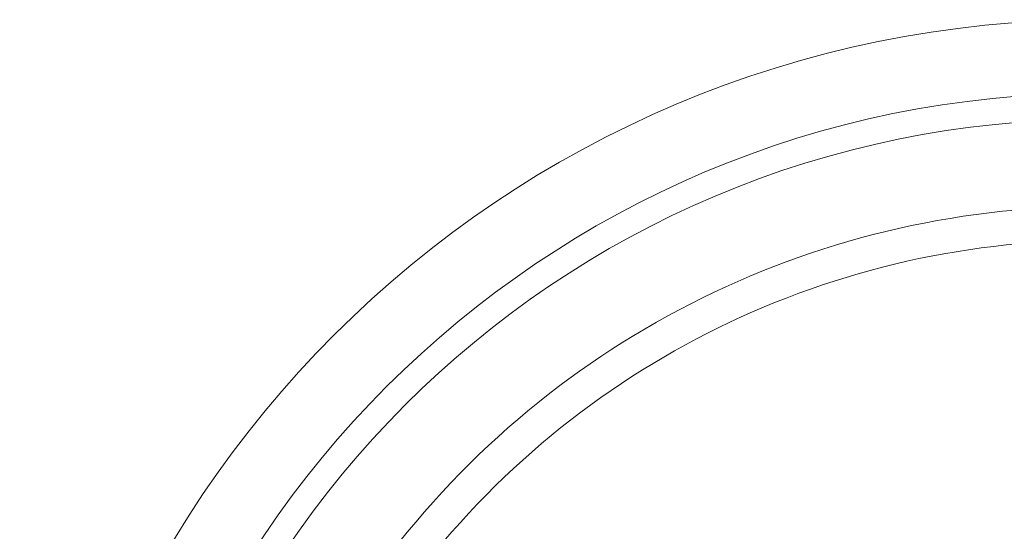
# Model space of a CAD drawing. Header units: millimetres. Extents: x 28 to 2257, y 19 to 785.
# Tile 12 of 55: x 835 to 1010, y 647 to 738. Entities that reach past the tile are written whole.
import ezdxf

# ---------------------------------------------------------------- set-up
doc = ezdxf.new("R2010")
doc.units = ezdxf.units.MM
doc.layers.add('1', color=7, linetype='Continuous', true_color=0xffffff)

msp = doc.modelspace()

# ---------------------------------------------------------------- linework, layer by layer
at = {"layer": '1', "color": 155, "linetype": 'Continuous', "lineweight": 18}
for radius in [191, 177.92, 173.28]:
    msp.add_circle((1026.05, 547.09), radius, dxfattribs=at)
for radius, start, end in [(157.8, 35.7786, 144.1527), (151.78, 36.0225, 143.9325)]:
    msp.add_arc((1026.05, 547.09), radius, start, end, dxfattribs=at)

doc.saveas('drawing.dxf')
